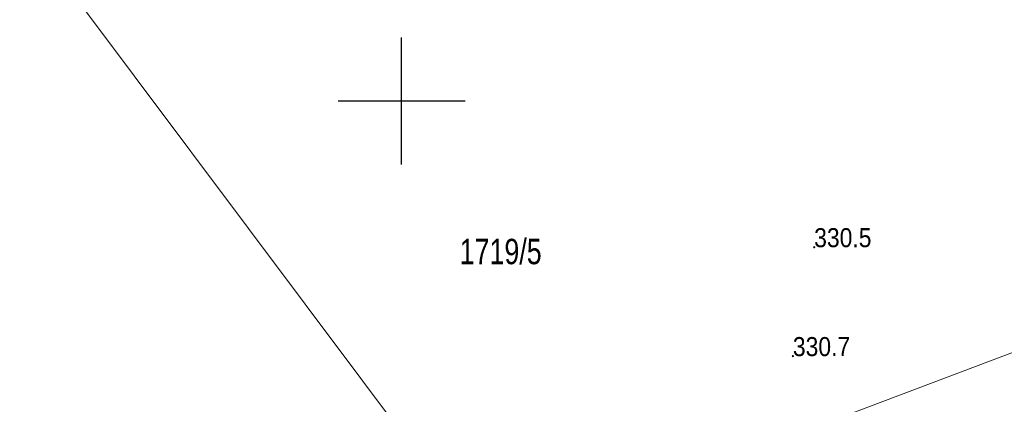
# Model space of a CAD drawing. Header units: metres. Extents: x 7423100 to 7431699, y 5527887 to 5533362.
# Tile 81 of 114: x 7428285 to 7428324, y 5529888 to 5529903. Entities that reach past the tile are written whole.
import ezdxf

# ---------------------------------------------------------------- set-up
doc = ezdxf.new("R2010")
doc.units = ezdxf.units.M
doc.header["$MEASUREMENT"] = 0
doc.layers.get('0').update_dxf_attribs({"color": 2, "linetype": 'CONTINUOUS', "lineweight": 5})
for name, color, linetype in [('211-numer działki ewidencyjnej', 7, 'CONTINUOUS'), ('217-kontur klasyfikacyjny', 7, 'CONTINUOUS'), ('218-kontur użytku gruntowego', 7, 'CONTINUOUS'), ('pikieta naturalna', 7, 'CONTINUOUS'), ('pikieta naturalna-Atr2', 7, 'CONTINUOUS'), ('przewód elektroenergetyczny niskiego napięcia', 7, 'CONTINUOUS'), ('przewód gazowy', 7, 'CONTINUOUS'), ('przewód telekomunikacyjny napowietrzny', 7, 'CONTINUOUS'), ('Wstawianie ramki sekcyjnej z opisem', 7, 'CONTINUOUS')]:
    doc.layers.add(name, color=color, linetype=linetype)
doc.styles.get("Standard").update_dxf_attribs({"font": 'Working1250.shx', "width": 0.75})

# ---------------------------------------------------------------- blocks, each defined once
blk = doc.blocks.new('PW01')
at = {"linetype": 'Continuous', "lineweight": 13}
h = blk.add_hatch(color=0, dxfattribs=at)
edge = h.paths.add_edge_path()
edge.add_arc((0, 0), 0.045, 0, 360)
blk = doc.blocks.new('SUEP1')
at = {"color": 0, "linetype": 'Continuous'}
for p, q in [((5, 0), (3.5, 0.5)), ((15, 0), (13.5, 0.5)), ((0, 0), (5, 0)), ((5, 0), (3.5, -0.5)), ((5, 0), (15, 0)), ((15, 0), (13.5, -0.5))]:
    blk.add_line(p, q, dxfattribs=at)
blk = doc.blocks.new('SUTP')
at = {"color": 0, "linetype": 'Continuous'}
for p, q in [((0, 0), (0.866, 0.5)), ((9.232, 0), (8.366, 0.5)), ((0, 0), (9.232, 0)), ((1.866, -0.5), (1, 0)), ((7.366, -0.5), (8.232, 0))]:
    blk.add_line(p, q, dxfattribs=at)
blk = doc.blocks.new('RAMKA500K')
at = {"color": 0}
for p, q in [((300, 147.5), (300, 152.5)), ((297.5, 150), (302.5, 150))]:
    blk.add_line(p, q, dxfattribs=at)

msp = doc.modelspace()

# ---------------------------------------------------------------- linework, layer by layer
at = {"layer": '217-kontur klasyfikacyjny', "color": 92, "linetype": 'Continuous', "lineweight": 18, "flags": 128}
for points in [[(7428284.95, 5529907.02), (7428307.48, 5529876.94)], [(7428307.48, 5529876.94), (7428284.95, 5529907.02)]]:
    msp.add_lwpolyline(points, dxfattribs=at)
at = {"layer": '218-kontur użytku gruntowego', "color": 3, "linetype": 'Continuous', "lineweight": 18, "flags": 128}
for points in [[(7428284.95, 5529907.02), (7428307.48, 5529876.94)], [(7428307.48, 5529876.94), (7428284.95, 5529907.02)]]:
    msp.add_lwpolyline(points, dxfattribs=at)
at = {"layer": 'przewód gazowy', "color": 52, "linetype": 'Continuous', "lineweight": 18, "flags": 128}
msp.add_lwpolyline([(7428299.15, 5529866.25), (7428298.15, 5529871.35), (7428295.66, 5529879.39), (7428317.19, 5529887.49), (7428363.17, 5529904.86), (7428364.61, 5529906.74), (7428370.18, 5529911.57), (7428371.46, 5529912.7), (7428375.16, 5529914.42), (7428376.12, 5529914.76), (7428387.46, 5529920.11), (7428389.45, 5529921.05)], dxfattribs=at)

# ---------------------------------------------------------------- block references
at = {"layer": 'pikieta naturalna', "color": 7, "linetype": 'Continuous', "lineweight": 13}
for p in [(7428316.26, 5529894.24), (7428315.42, 5529889.95)]:
    msp.add_blockref('PW01', p, dxfattribs=at)
at = {"layer": 'przewód elektroenergetyczny niskiego napięcia', "color": 1, "linetype": 'Continuous', "lineweight": 18, "rotation": 20.273}
msp.add_blockref('SUEP1', (7428318.33, 5529885.51), dxfattribs=at)
at = {"layer": 'przewód telekomunikacyjny napowietrzny', "color": 30, "linetype": 'Continuous', "lineweight": 18, "rotation": 20.273}
msp.add_blockref('SUTP', (7428318.33, 5529885.51), dxfattribs=at)
at = {"layer": 'Wstawianie ramki sekcyjnej z opisem', "color": 7, "linetype": 'Continuous', "lineweight": 13}
msp.add_blockref('RAMKA500K', (7428000, 5529750), dxfattribs=at)

# ---------------------------------------------------------------- texts
at = {"layer": '211-numer działki ewidencyjnej', "color": 7, "linetype": 'Continuous', "lineweight": 18, "width": 0.79}
msp.add_text('1719/5', height=1, dxfattribs=at).set_placement((7428302.29, 5529893.57))
at = {"layer": 'pikieta naturalna-Atr2', "color": 7, "width": 0.9}
for s, p in [('330.5', (7428316.26, 5529894.24)), ('330.7', (7428315.42, 5529889.95))]:
    msp.add_text(s, height=0.75, dxfattribs=at).set_placement(p)

doc.saveas('drawing.dxf')
